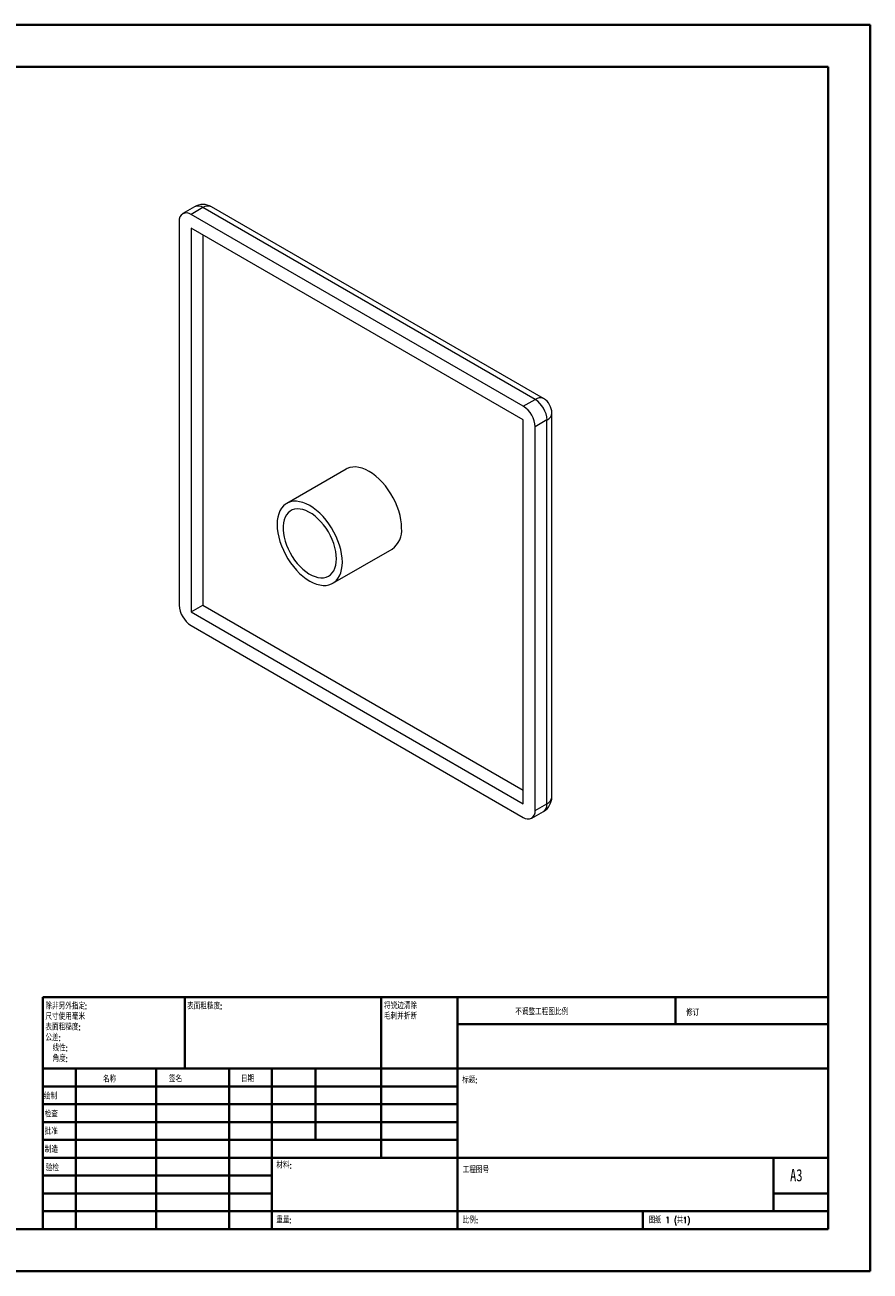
# Model space of a CAD drawing. Header units: millimetres. Extents: x 0 to 420, y 0 to 297.
# Tile 2 of 2: x 219 to 420, y 0 to 297. Entities that reach past the tile are written whole.
import ezdxf

# ---------------------------------------------------------------- set-up
doc = ezdxf.new("R2010")
doc.units = ezdxf.units.MM
doc.styles.add('SLDTEXTSTYLE0', font='TXT', dxfattribs={"width": 0.75, "bigfont": 'bigfont'})
doc.styles.add('SLDTEXTSTYLE1', font='TXT', dxfattribs={"width": 0.75})
doc.styles.add('SLDTEXTSTYLE2', font='TXT', dxfattribs={"width": 0.694444, "bigfont": 'bigfont'})

# ---------------------------------------------------------------- blocks, each defined once
blk = doc.blocks.new('SW_NOTE_0')
at = {"color": 0, "linetype": 'Continuous', "lineweight": 0, "char_height": 1.5, "attachment_point": 1, "style": 'SLDTEXTSTYLE0'}
for s, insert in [('\\M+18FAB锐边\\M+190B4\\M+18F9C', (0, 1.93)), ('\\M+196D1\\M+18E68\\M+19BF3\\M+190DC\\M+19266', (0, -0.57))]:
    blk.add_mtext(s, dxfattribs=dict(at, insert=insert))
blk = doc.blocks.new('SW_NOTE_1')
at = {"color": 0, "linetype": 'Continuous', "lineweight": 0, "char_height": 1.5, "attachment_point": 1, "style": 'SLDTEXTSTYLE0'}
for s, insert in [('\\M+18F9C\\M+194F1另\\M+18A4F\\M+18E77\\M+192E8:', (0, 1.93)), ('\\M+18EDA\\M+190A1\\M+18E67\\M+19770\\M+19F7C\\M+195C4', (0, -0.57)), ('\\M+1955C\\M+196CA\\M+19165糙\\M+19378:', (0, -3.07)), ('\\M+18CF6\\M+18DB7:', (0, -5.57)), ('线\\M+190AB:', (1.69, -8.07)), ('\\M+18A70\\M+19378:', (1.69, -10.57))]:
    blk.add_mtext(s, dxfattribs=dict(at, insert=insert))

msp = doc.modelspace()

# ---------------------------------------------------------------- linework, layer by layer
at = {"color": 7, "linetype": 'Continuous', "lineweight": 40}
for p, q in [((0.08, 297.21), (420.08, 297.21)), ((420.08, 0.21), (420.08, 297.21)), ((25.08, 287.21), (410.08, 287.21)), ((410.08, 287.21), (410.08, 10.21)), ((222.88, 65.46), (410.08, 65.46)), ((222.88, 65.46), (222.88, 10.21)), ((256.68, 48.46), (256.68, 65.46)), ((303.48, 65.46), (303.48, 27.21)), ((321.68, 65.46), (321.68, 10.21)), ((373.68, 59.09), (373.68, 65.46)), ((410.08, 59.09), (321.68, 59.09)), ((410.08, 48.46), (222.88, 48.46)), ((230.68, 48.46), (230.68, 10.21)), ((249.87, 48.46), (249.87, 10.21)), ((267.28, 48.46), (267.28, 10.21)), ((277.48, 10.21), (277.48, 48.46)), ((287.88, 31.46), (287.88, 48.46)), ((321.68, 44.21), (222.88, 44.21)), ((321.68, 39.96), (222.88, 39.96)), ((321.68, 35.71), (222.88, 35.71)), ((321.68, 31.46), (222.88, 31.46)), ((277.48, 27.21), (222.88, 27.21)), ((277.48, 27.21), (410.08, 27.21)), ((397.08, 14.46), (397.08, 27.21)), ((277.48, 22.96), (222.88, 22.96)), ((277.48, 18.71), (222.88, 18.71)), ((410.08, 18.71), (397.08, 18.71)), ((222.88, 14.46), (410.08, 14.46)), ((365.88, 10.21), (365.88, 14.46)), ((25.08, 10.21), (410.08, 10.21)), ((0.08, 0.21), (420.08, 0.21))]:
    msp.add_line(p, q, dxfattribs=at)
at = {"color": 7, "linetype": 'Continuous', "lineweight": 15}
for p, q in [((259.03, 253.87), (256.2, 252.24)), ((261.03, 253.68), (258.2, 252.04)), ((340.22, 207.96), (261.03, 253.68)), ((342.22, 208.16), (263.03, 253.87)), ((255.37, 250.41), (255.37, 158.96)), ((337.4, 206.32), (258.2, 252.04)), ((337.4, 203.06), (258.2, 248.78)), ((258.2, 248.78), (258.2, 157.32)), ((261.03, 247.14), (261.03, 158.96)), ((337.4, 206.32), (340.22, 207.96)), ((337.4, 111.61), (337.4, 203.06)), ((343.05, 203.06), (340.22, 201.43)), ((343.05, 111.61), (343.05, 203.06)), ((344.22, 113.24), (344.22, 204.69)), ((340.22, 109.97), (340.22, 201.43)), ((295.13, 191.35), (280.99, 183.19)), ((291.98, 164.13), (306.13, 172.3)), ((258.2, 157.32), (261.03, 158.96)), ((261.03, 158.96), (337.4, 114.87)), ((258.2, 157.32), (337.4, 111.61)), ((258.2, 154.06), (337.4, 108.34)), ((340.22, 109.97), (343.05, 111.61)), ((339.4, 108.14), (342.22, 109.77))]:
    msp.add_line(p, q, dxfattribs=at)
at = {"color": 7, "linetype": 'Continuous', "lineweight": 15, "flags": 128}
for points in [[(308.4, 177.33), (308.36, 178.3), (308.24, 179.3), (308.02, 180.33), (307.73, 181.38), (307.36, 182.43), (306.92, 183.47), (306.41, 184.5), (305.83, 185.49), (305.2, 186.45), (304.52, 187.36), (303.79, 188.2), (303.03, 188.98), (302.24, 189.68), (301.44, 190.29), (300.63, 190.81), (299.81, 191.23), (299.01, 191.54), (298.22, 191.75), (297.46, 191.86), (296.74, 191.85), (296.05, 191.73), (295.42, 191.5), (295.13, 191.35)], [(294.26, 169.17), (294.22, 170.13), (294.09, 171.14), (293.88, 172.17), (293.59, 173.21), (293.22, 174.26), (292.78, 175.31), (292.26, 176.33), (291.69, 177.33), (291.06, 178.29), (290.37, 179.19), (289.65, 180.04), (288.89, 180.82), (288.1, 181.51), (287.3, 182.12), (286.48, 182.64), (285.67, 183.06), (284.87, 183.38), (284.08, 183.59), (283.32, 183.69), (282.6, 183.68), (281.91, 183.57), (281.28, 183.34), (280.7, 183.01), (280.19, 182.57), (279.75, 182.04), (279.38, 181.42), (279.09, 180.71), (278.88, 179.92), (278.75, 179.07), (278.71, 178.15), (278.75, 177.19), (278.88, 176.19), (279.09, 175.16), (279.38, 174.11), (279.75, 173.06), (280.19, 172.01), (280.7, 170.99), (281.28, 169.99), (281.91, 169.03), (282.6, 168.13), (283.32, 167.28), (284.08, 166.51), (284.87, 165.81), (285.67, 165.2), (286.48, 164.68), (287.3, 164.26), (288.1, 163.94), (288.89, 163.73), (289.65, 163.63), (290.37, 163.64), (291.06, 163.75), (291.69, 163.98), (292.26, 164.31), (292.78, 164.75), (293.22, 165.28), (293.59, 165.91), (293.88, 166.61), (294.09, 167.4), (294.22, 168.26), (294.26, 169.17)], [(292.85, 169.99), (292.81, 170.85), (292.68, 171.75), (292.48, 172.67), (292.2, 173.61), (291.84, 174.54), (291.41, 175.47), (290.92, 176.37), (290.37, 177.24), (289.77, 178.06), (289.13, 178.82), (288.45, 179.51), (287.75, 180.13), (287.03, 180.67), (286.3, 181.11), (285.58, 181.46), (284.87, 181.7), (284.18, 181.84), (283.51, 181.87), (282.89, 181.8), (282.32, 181.62), (281.8, 181.34), (281.34, 180.95), (280.94, 180.47), (280.62, 179.91), (280.38, 179.26), (280.21, 178.53), (280.13, 177.75), (280.13, 176.91), (280.21, 176.03), (280.38, 175.12), (280.62, 174.18), (280.94, 173.25), (281.34, 172.31), (281.8, 171.4), (282.32, 170.51), (282.89, 169.67), (283.51, 168.88), (284.18, 168.15), (284.87, 167.49), (285.58, 166.91), (286.3, 166.42), (287.03, 166.02), (287.75, 165.73), (288.45, 165.54), (289.13, 165.45), (289.77, 165.47), (290.37, 165.6), (290.92, 165.83), (291.41, 166.16), (291.84, 166.6), (292.2, 167.12), (292.48, 167.73), (292.68, 168.42), (292.81, 169.17), (292.85, 169.99)]]:
    msp.add_lwpolyline(points, dxfattribs=at)
at = {"color": 7, "linetype": 'Continuous', "lineweight": 15}
for centre, radius, start, end in [((261.03, 250.41), 4, 60.0027, 119.9973), ((257.1, 250.68), 1.75, 51.3258, 188.6849), ((336.94, 202.79), 6.12, 2.4764, 57.5236), ((340.22, 204.69), 4, 0, 60.0027), ((334.11, 201.16), 6.12, 2.4763, 57.5237), ((302.96, 176.76), 5.47, 305.3259, 5.9863), ((261.49, 159.22), 6.12, 182.4763, 237.5237), ((340.22, 113.24), 4, 299.9973, 0), ((338.49, 109.71), 1.75, 231.3258, 8.6849)]:
    msp.add_arc(centre, radius, start, end, dxfattribs=at)
at = {"color": 8, "linetype": 'Continuous', "lineweight": 15}
for centre, start, end in [((259.86, 252.1), 53.4704, 115.2191), ((262.19, 252.1), 64.7809, 126.5296), ((341.39, 206.38), 64.7809, 126.5296), ((342.27, 204.85), 293.4621, 355.2177), ((342.27, 113.4), 293.4621, 355.2177), ((341.11, 111.38), 304.7789, 6.5333)]:
    msp.add_arc(centre, 1.96, start, end, dxfattribs=at)

# ---------------------------------------------------------------- block references
at = {"color": 7, "linetype": 'Continuous', "lineweight": 0}
for name, p in [('SW_NOTE_1', (223.47, 62.2)), ('SW_NOTE_0', (304.19, 62.28))]:
    msp.add_blockref(name, p, dxfattribs=at)

# ---------------------------------------------------------------- texts
at = {"color": 7, "linetype": 'Continuous', "lineweight": 0, "attachment_point": 1}
for s, insert, char_height, style in [('\\M+1955C\\M+196CA\\M+19165糙\\M+19378:', (257.25, 64.13), 1.5, 'SLDTEXTSTYLE0'), ('\\M+19573调\\M+190AE\\M+18D48\\M+192F6图\\M+194E4\\M+197E1', (335.49, 62.75), 1.5, 'SLDTEXTSTYLE0'), ('\\M+18F43订', (376.21, 62.55), 1.5, 'SLDTEXTSTYLE0'), ('\\M+196BC\\M+18FCC', (237.2, 46.72), 1.5, 'SLDTEXTSTYLE0'), ('签\\M+196BC', (252.91, 46.78), 1.5, 'SLDTEXTSTYLE0'), ('\\M+193FA\\M+18AFA', (270.09, 46.79), 1.5, 'SLDTEXTSTYLE0'), ('标题:', (322.84, 46.49), 1.5, 'SLDTEXTSTYLE0'), ('绘\\M+190A7', (223.09, 42.64), 1.5, 'SLDTEXTSTYLE0'), ('检查', (223.29, 38.37), 1.5, 'SLDTEXTSTYLE0'), ('\\M+194E1\\M+18F79', (223.28, 34.28), 1.5, 'SLDTEXTSTYLE0'), ('\\M+190A7\\M+191A2', (223.33, 29.95), 1.5, 'SLDTEXTSTYLE0'), ('验检', (223.55, 25.56), 1.5, 'SLDTEXTSTYLE0'), ('\\M+18DDE\\M+197BF:', (278.52, 26.2), 1.5, 'SLDTEXTSTYLE0'), ('\\M+18D48\\M+192F6图\\M+18D86', (322.95, 25.08), 1.5, 'SLDTEXTSTYLE0'), ('A3', (401, 24.52), 2.91, 'SLDTEXTSTYLE1'), ('\\M+18F64\\M+197CA:', (278.5, 13.16), 1.4986, 'SLDTEXTSTYLE0'), ('\\M+194E4\\M+197E1:', (322.95, 13.11), 1.5, 'SLDTEXTSTYLE0'), ('图纸 1 (\\M+18BA41)', (367.36, 13.11), 1.5, 'SLDTEXTSTYLE2')]:
    msp.add_mtext(s, dxfattribs=dict(at, insert=insert, char_height=char_height, style=style))

doc.saveas('drawing.dxf')
